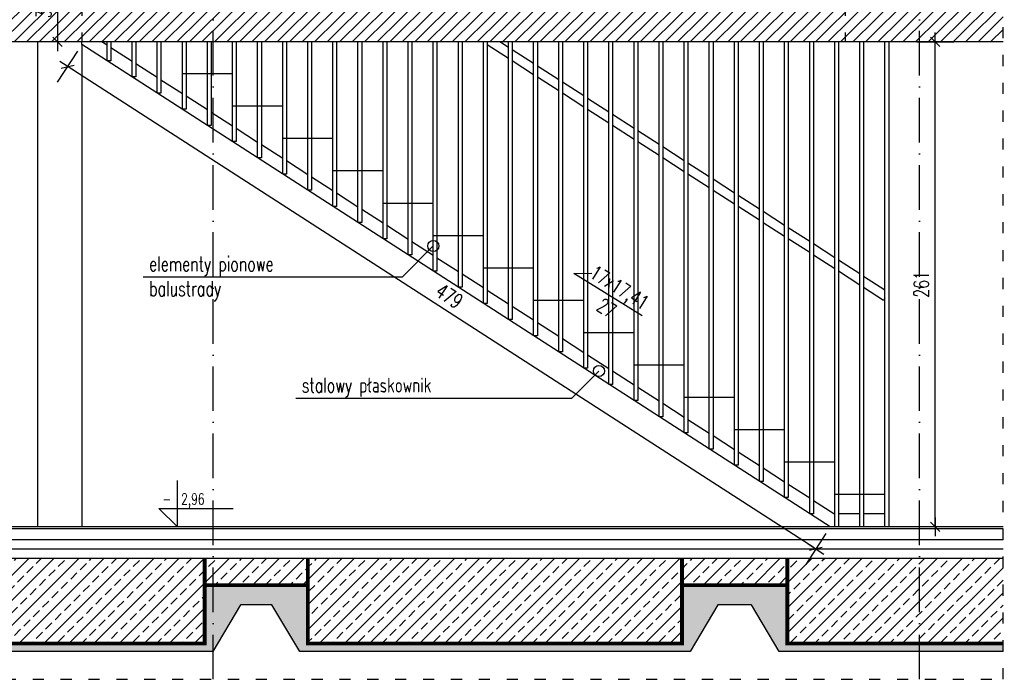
# Model space of a CAD drawing. Header units: millimetres. Extents: x 167273 to 188273, y -125105 to -88145.
# Tile 118 of 210: x 184896 to 185426, y -120165 to -119810. Entities that reach past the tile are written whole.
import ezdxf

# ---------------------------------------------------------------- set-up
doc = ezdxf.new("R2010")
doc.units = ezdxf.units.MM
doc.header["$PDMODE"] = 35
doc.header["$PDSIZE"] = 5
for name, pattern in [('ACAD_ISO03W100', [30, 12, -18]), ('ACAD_ISO10W100', [18, 12, -3, 0, -3]), ('DASHED', [0.75, 0.5, -0.25])]:
    doc.linetypes.add(name, pattern=pattern)
for name, color, linetype in [('!_balustrada', 173, 'Continuous'), ('a-op_leader', 9, 'Continuous'), ('a-op_text', 9, 'Continuous'), ('a-osie', 1, 'ACAD_ISO10W100'), ('a-wymiary', 9, 'Continuous'), ('b-izolacja', 8, 'BATTING'), ('b-przerywana1', 9, 'ACAD_ISO03W100'), ('b-przerywana2', 2, 'ACAD_ISO03W100'), ('b-widokowa', 7, 'Continuous'), ('b-ściany', 2, 'Continuous'), ('h-hatch', 8, 'Continuous')]:
    doc.layers.add(name, color=color, linetype=linetype)
doc.styles.add('PPAB_100', font='romans.shx', dxfattribs={"width": 0.7, "height": 12})
doc.styles.add('PPAB_50', font='romans.shx', dxfattribs={"width": 0.7, "height": 8})
doc.linetypes.add('BATTING', pattern='A,0.0001,-0.1,[134,ltypeshp.shx,S=0.1,R=0,X=-0.1,Y=0],-0.2,[134,ltypeshp.shx,S=0.1,R=180,X=0.1,Y=0],-0.1', length=0.4001)
doc.dimstyles.new('newPPAB_50', dxfattribs={"dimscale": 0, "dimtxt": 8, "dimasz": 1, "dimexe": 10, "dimexo": 10, "dimgap": 3.5, "dimtad": 1, "dimdec": 0, "dimzin": 0, "dimdsep": 46, "dimtxsty": 'PPAB_50', "dimblk": 'tick_50', "dimcen": 0.09, "dimdle": 5, "dimse1": 1, "dimse2": 1, "dimclrd": 9, "dimclre": 9, "dimclrt": 161, "dimadec": 0, "dimazin": 0, "dimtfac": 1, "dimtdec": 0, "dimtix": 1, "dimtofl": 0, "dimtmove": 2, "dimatfit": 3, "dimldrblk": 'tick_50', "dimfxl": 0, "dimtolj": 1, "dimtzin": 0, "dimarcsym": 0})
pattern_1 = [(45, (11147.5, -8281.542), (-6.7351921, 6.7351921), []), (45, (11154.235, -8281.542), (-6.7351921, 6.7351921), [4.7625, -2.38125])]

# ---------------------------------------------------------------- blocks, each defined once
blk = doc.blocks.new('kota')
at = {"layer": 'a-op_text'}
for p, q in [((-27153.37, 102049.9), (-27153.37, 102074.9)), ((-27163.37, 102059.9), (-27123.37, 102059.9)), ((-27153.37, 102049.9), (-27163.37, 102059.9))]:
    blk.add_line(p, q, dxfattribs=at)
at = {"layer": 'a-op_text', "style": 'PPAB_50', "flags": 4}
for tag, p in [('ZNAK', (-27161.37, 102061.9)), ('WARTOSC', (-27151.37, 102061.9))]:
    blk.add_attdef(tag, p, '', height=8, dxfattribs=at)
blk = doc.blocks.new('tick_50')
at = {"color": 9, "ltscale": 20}
for p, q in [((0, 10), (0, -10)), ((-5, 0), (5, 0))]:
    blk.add_line(p, q, dxfattribs=at)
at = {"color": 0}
blk.add_line((2.5, 2.5), (-2.5, -2.5), dxfattribs=at)
blk = doc.blocks.new('*D1682')
at = {"layer": 'a-wymiary', "color": 9, "lineweight": -2}
blk.add_line((184916.83, -119787.89), (184916.83, -119820.89), dxfattribs=at)
at = {"layer": 'Defpoints', "color": 0}
for p in [(184929.94, -119786.89, 50.43), (184916.83, -119821.89), (184929.94, -119821.89, 50.43)]:
    blk.add_point(p, dxfattribs=at)
at = {"layer": 'a-wymiary', "color": 9, "lineweight": -2}
for p, rotation in [((184916.83, -119786.89), 90), ((184916.83, -119821.89), 270)]:
    blk.add_blockref('tick_50', p, dxfattribs=dict(at, rotation=rotation))
at = {"layer": 'a-wymiary', "color": 161, "insert": (184909.33, -119804.39), "char_height": 8, "attachment_point": 5, "rotation": 90, "style": 'PPAB_50'}
blk.add_mtext('\\A1;35', dxfattribs=at)
blk = doc.blocks.new('*D1714')
at = {"layer": 'a-wymiary', "color": 9, "lineweight": -2}
blk.add_line((185323.93, -120094.22), (184923.13, -119835.75), dxfattribs=at)
at = {"layer": 'Defpoints', "color": 0}
for p in [(184929.94, -119823.34, 50.43), (184922.29, -119835.21), (185332.42, -120082.89, 50.43)]:
    blk.add_point(p, dxfattribs=at)
at = {"layer": 'a-wymiary', "color": 9, "lineweight": -2}
for p, rotation in [((184922.29, -119835.21), 147.182832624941), ((185324.77, -120094.76), 327.1828326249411)]:
    blk.add_blockref('tick_50', p, dxfattribs=dict(at, rotation=rotation))
at = {"layer": 'a-wymiary', "color": 161, "insert": (185127.59, -119958.68), "char_height": 8, "attachment_point": 5, "rotation": 327.1828, "style": 'PPAB_50'}
blk.add_mtext('\\A1;479', dxfattribs=at)

msp = doc.modelspace()

# ---------------------------------------------------------------- hatches: boundary and pattern name
at = {"layer": 'h-hatch'}
h = msp.add_hatch(dxfattribs=at)
h.set_pattern_fill('ANSI31', color=256, scale=1.5, style=0)
h.set_pattern_definition([(45, (-30157.706, 36013.7983), (-3.367596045, 3.367596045), [])])
h.paths.add_polyline_path([(185342.44, -119788.91), (184929.94, -119788.91), (184929.94, -119821.89), (185342.44, -119821.89)], flags=17)
h.paths.add_polyline_path([(185425.44, -119788.91), (185342.44, -119788.91), (185342.44, -119821.89), (185425.44, -119821.89)], flags=17)
h.paths.add_polyline_path([(184929.94, -119788.91), (184634.94, -119788.92), (184634.94, -119786.89), (184634.94, -119476.89), (185425.44, -119476.89), (185425.44, -119436.89), (185395.95, -119436.89), (185395.95, -119404.89), (185365.94, -119404.89), (185365.94, -119436.89), (184634.94, -119436.89), (184634.94, -119404.89), (184604.94, -119404.89), (184604.94, -119436.89), (184573.44, -119436.89), (184573.44, -119476.89), (184580.94, -119476.89), (184602.94, -119476.89), (184602.94, -119506.89), (184602.94, -119786.89), (184573.44, -119786.89), (184573.44, -119821.89), (184603.94, -119821.89), (184603.94, -119845.89), (184645.94, -119845.89), (184645.94, -119821.89), (184929.94, -119821.89)])
h = msp.add_hatch(dxfattribs=at)
h.set_pattern_fill('ANSI33', color=256, scale=1.5, style=0)
h.set_pattern_definition(pattern_1)
h.paths.add_polyline_path([(184995.26, -120099.89), (184875.26, -120099.89), (184875.26, -120144.89), (184995.26, -120144.89)])
h = msp.add_hatch(dxfattribs=at)
h.set_pattern_fill('ANSI33', color=256, scale=1.5, style=0)
h.set_pattern_definition(pattern_1)
h.paths.add_polyline_path([(185052.08, -120099.89), (184995.26, -120099.89), (184995.26, -120114.89), (185052.08, -120114.89)])
h = msp.add_hatch(dxfattribs=at)
h.set_pattern_fill('ANSI33', color=256, scale=1.5, style=0)
h.set_pattern_definition(pattern_1)
h.paths.add_polyline_path([(185252.08, -120099.89), (185052.08, -120099.89), (185052.08, -120144.89), (185252.08, -120144.89)])
h = msp.add_hatch(dxfattribs=at)
h.set_pattern_fill('ANSI33', color=256, scale=1.5, style=0)
h.set_pattern_definition(pattern_1)
h.paths.add_polyline_path([(185310.09, -120099.89), (185252.08, -120099.89), (185252.08, -120114.89), (185310.09, -120114.89)])
h = msp.add_hatch(dxfattribs=at)
h.set_pattern_fill('ANSI33', color=256, scale=1.5, style=0)
h.set_pattern_definition([(45, (-30157.706, 36013.798), (-6.7351921, 6.7351921), []), (45, (-30150.971, 36013.798), (-6.7351921, 6.7351921), [4.7625, -2.38125])])
h.paths.add_polyline_path([(185380.44, -120099.89), (185310.09, -120099.89), (185310.09, -120144.89), (185380.44, -120144.89)])
h.paths.add_polyline_path([(185425.44, -120099.89), (185380.44, -120099.89), (185380.44, -120144.89), (185425.44, -120144.89)])
h = msp.add_hatch(dxfattribs=at)
h.set_pattern_fill('DASH', color=256, angle=45, style=0)
h.set_pattern_definition([(45, (-30157.706, 36013.7983), (4e-16, 4.49012806), [3.175, -3.175])])
h.paths.add_polyline_path([(185052.08, -120114.89), (185000.44, -120114.89), (185000.44, -120149.59), (185015.26, -120124.89), (185032.08, -120124.89), (185047.08, -120149.89), (185257.08, -120149.89), (185272.08, -120124.89), (185290.09, -120124.89), (185305.09, -120149.89), (185380.44, -120149.89), (185380.44, -120144.89), (185310.09, -120144.89), (185310.09, -120114.89), (185252.08, -120114.89), (185252.08, -120144.89), (185052.08, -120144.89)])
h.paths.add_polyline_path([(185425.44, -120144.89), (185380.44, -120144.89), (185380.44, -120149.89), (185425.44, -120149.89)])
h.paths.add_polyline_path([(185000.44, -120114.89), (184995.26, -120114.89), (184995.26, -120144.89), (184875.26, -120144.89), (184875.26, -120119.89), (184618.44, -120119.89), (184618.44, -120129.89), (184855.26, -120129.89), (184870.26, -120149.89), (185000.26, -120149.89), (185000.44, -120149.59)])
h.paths.add_polyline_path([(184618.44, -120119.89), (184573.44, -120119.89), (184573.44, -120129.89), (184618.44, -120129.89)])

# ---------------------------------------------------------------- linework, layer by layer
at = {"layer": '!_balustrada'}
msp.add_line((184929.94, -119823.34), (184929.94, -119821.89), dxfattribs=at)
for points in [[(185332.42, -120082.89), (184929.94, -119823.34)], [(184943.44, -119823.72), (184940.34, -119821.72)], [(184945.44, -119821.89), (184945.44, -119832.05), (184943.44, -119832.05), (184943.44, -119821.89)], [(184958.94, -119821.89), (184958.94, -119840.76), (184956.94, -119840.76), (184956.94, -119821.89)], [(184972.44, -119821.89), (184972.44, -119849.46), (184970.44, -119849.46), (184970.44, -119821.89)], [(184985.94, -119821.89), (184985.94, -119858.17), (184983.94, -119858.17), (184983.94, -119821.89)], [(184999.44, -119821.89), (184999.44, -119866.87), (184997.44, -119866.87), (184997.44, -119821.89)], [(185012.94, -119821.89), (185012.94, -119875.58), (185010.94, -119875.58), (185010.94, -119821.89)], [(185026.44, -119821.89), (185026.44, -119884.29), (185024.44, -119884.29), (185024.44, -119821.89)], [(185039.94, -119821.89), (185039.94, -119892.99), (185037.94, -119892.99), (185037.94, -119821.89)], [(185053.44, -119821.89), (185053.44, -119901.7), (185051.44, -119901.7), (185051.44, -119821.89)], [(185066.94, -119821.89), (185066.94, -119910.4), (185064.94, -119910.4), (185064.94, -119821.89)], [(185080.44, -119821.89), (185080.44, -119919.11), (185078.44, -119919.11), (185078.44, -119821.89)], [(185093.94, -119821.89), (185093.94, -119927.81), (185091.94, -119927.81), (185091.94, -119821.89)], [(185107.44, -119821.89), (185107.44, -119936.52), (185105.44, -119936.52), (185105.44, -119821.89)], [(185120.94, -119821.89), (185120.94, -119945.23), (185118.94, -119945.23), (185118.94, -119821.89)], [(185134.44, -119821.89), (185134.44, -119953.93), (185132.44, -119953.93), (185132.44, -119821.89)], [(185145.94, -119822.14), (185145.56, -119821.89)], [(185147.94, -119821.89), (185147.94, -119962.64), (185145.94, -119962.64), (185145.94, -119821.89)], [(185159.44, -119830.84), (185147.94, -119823.43)], [(185159.44, -119824.89), (185154.79, -119821.89)], [(185161.44, -119821.89), (185161.44, -119971.34), (185159.44, -119971.34), (185159.44, -119821.89)], [(185174.94, -119821.89), (185174.94, -119980.05), (185172.94, -119980.05), (185172.94, -119821.89)], [(185188.44, -119821.89), (185188.44, -119988.76), (185186.44, -119988.76), (185186.44, -119821.89)], [(185201.94, -119821.89), (185201.94, -119997.46), (185199.94, -119997.46), (185199.94, -119821.89)], [(185215.44, -119821.89), (185215.44, -120006.17), (185213.44, -120006.17), (185213.44, -119821.89)], [(185228.94, -119821.89), (185228.94, -120014.87), (185226.94, -120014.87), (185226.94, -119821.89)], [(185242.44, -119821.89), (185242.44, -120023.58), (185240.44, -120023.58), (185240.44, -119821.89)], [(185255.94, -119821.89), (185255.94, -120032.29), (185253.94, -120032.29), (185253.94, -119821.89)], [(185269.44, -119821.89), (185269.44, -120040.99), (185267.44, -120040.99), (185267.44, -119821.89)], [(185282.94, -119821.89), (185282.94, -120049.7), (185280.94, -120049.7), (185280.94, -119821.89)], [(185296.44, -119821.89), (185296.44, -120058.4), (185294.44, -120058.4), (185294.44, -119821.89)], [(185309.94, -119821.89), (185309.94, -120067.11), (185307.94, -120067.11), (185307.94, -119821.89)], [(185323.44, -119821.89), (185323.44, -120075.81), (185321.44, -120075.81), (185321.44, -119821.89)], [(185336.94, -119821.89), (185336.94, -120082.89), (185334.94, -120082.89), (185334.94, -119821.89)], [(185350.44, -119821.89), (185350.44, -120082.89), (185348.44, -120082.89), (185348.44, -119821.89)], [(185363.94, -119821.89), (185363.94, -120082.89), (185361.94, -120082.89), (185361.94, -119821.89)], [(184956.94, -119832.43), (184945.44, -119825.01)], [(185172.94, -119833.6), (185161.44, -119826.18)], [(184970.44, -119841.13), (184958.94, -119833.72)], [(185172.94, -119839.55), (185161.44, -119832.13)], [(185186.44, -119842.31), (185174.94, -119834.89)], [(184983.94, -119849.84), (184972.44, -119842.42)], [(185186.44, -119848.25), (185174.94, -119840.84)], [(185199.94, -119851.01), (185188.44, -119843.6)], [(185199.94, -119856.96), (185188.44, -119849.54)], [(184997.44, -119858.54), (184985.94, -119851.13)], [(185213.44, -119859.72), (185201.94, -119852.3)], [(185010.94, -119867.25), (184999.44, -119859.83)], [(185213.44, -119865.67), (185201.94, -119858.25)], [(185226.94, -119868.42), (185215.44, -119861.01)], [(185024.44, -119875.96), (185012.94, -119868.54)], [(185226.94, -119874.37), (185215.44, -119866.96)], [(185240.44, -119877.13), (185228.94, -119869.71)], [(185240.44, -119883.08), (185228.94, -119875.66)], [(185037.94, -119884.66), (185026.44, -119877.25)], [(185253.94, -119885.83), (185242.44, -119878.42)], [(185051.44, -119893.37), (185039.94, -119885.95)], [(185253.94, -119891.78), (185242.44, -119884.37)], [(185267.44, -119894.54), (185255.94, -119887.12)], [(185064.94, -119902.07), (185053.44, -119894.66)], [(185267.44, -119900.49), (185255.94, -119893.07)], [(185280.94, -119903.25), (185269.44, -119895.83)], [(185280.94, -119909.2), (185269.44, -119901.78)], [(185078.44, -119910.78), (185066.94, -119903.36)], [(185294.44, -119911.95), (185282.94, -119904.54)], [(185091.94, -119919.49), (185080.44, -119912.07)], [(185294.44, -119917.9), (185282.94, -119910.49)], [(185307.94, -119920.66), (185296.44, -119913.24)], [(185105.44, -119928.19), (185093.94, -119920.77)], [(185307.94, -119926.61), (185296.44, -119919.19)], [(185321.44, -119929.36), (185309.94, -119921.95)], [(185321.44, -119935.31), (185309.94, -119927.9)], [(185118.94, -119936.9), (185107.44, -119929.48)], [(185334.94, -119938.07), (185323.44, -119930.65)], [(185132.44, -119945.6), (185120.94, -119938.19)], [(185334.94, -119944.02), (185323.44, -119936.6)], [(185348.44, -119946.78), (185336.94, -119939.36)], [(185145.94, -119954.31), (185134.44, -119946.89)], [(185348.44, -119952.73), (185336.94, -119945.31)], [(185361.94, -119955.48), (185350.44, -119948.07)], [(185159.44, -119963.01), (185147.94, -119955.6)], [(185361.23, -119960.97), (185350.44, -119954.02)], [(185361.94, -119959.87), (185361.23, -119960.97)], [(185172.94, -119971.72), (185161.44, -119964.3)], [(185186.44, -119980.43), (185174.94, -119973.01)], [(185199.94, -119989.13), (185188.44, -119981.72)], [(185213.44, -119997.84), (185201.94, -119990.42)], [(185226.94, -120006.54), (185215.44, -119999.13)], [(185240.44, -120015.25), (185228.94, -120007.83)], [(185253.94, -120023.96), (185242.44, -120016.54)], [(185267.44, -120032.66), (185255.94, -120025.25)], [(185280.94, -120041.37), (185269.44, -120033.95)], [(185294.44, -120050.07), (185282.94, -120042.66)], [(185307.94, -120058.78), (185296.44, -120051.36)], [(185321.44, -120067.49), (185309.94, -120060.07)], [(185334.94, -120075.89), (185334.48, -120075.89), (185323.44, -120068.77)], [(185348.44, -120075.89), (185336.94, -120075.89)], [(185361.94, -120075.89), (185350.44, -120075.89)]]:
    msp.add_lwpolyline(points, dxfattribs=at)
at = {"layer": 'a-op_leader'}
msp.add_lwpolyline([(185231.35, -119969.31), (185194.6, -119946.46), (185204.19, -119946.31)], dxfattribs=at)
for centre in [(185118.94, -119931.72), (185208.05, -119999, -50.43)]:
    msp.add_circle(centre, 3, dxfattribs=at)
at = {"layer": 'a-osie', "ltscale": 2}
for p, q in [((185000.44, -120164.89), (185000.44, -119374.89)), ((185380.44, -120164.89), (185380.44, -119374.89))]:
    msp.add_line(p, q, dxfattribs=at)
at = {"layer": 'a-wymiary'}
msp.add_lwpolyline([(184962.91, -119948.26), (185102.4, -119948.26), (185118.94, -119931.72)], dxfattribs=at)
at = {"layer": 'a-wymiary', "elevation": -50.43}
msp.add_lwpolyline([(185045.02, -120013.54), (185193.51, -120013.54), (185208.05, -119999)], dxfattribs=at)
at = {"layer": 'b-izolacja', "ltscale": 10}
msp.add_line((185425.44, -120094.89), (184573.44, -120094.89), dxfattribs=at)
at = {"layer": 'b-przerywana1', "ltscale": 0.5}
msp.add_lwpolyline([(184573.44, -120164.89), (185425.44, -120164.89), (185425.44, -119404.89), (184573.44, -119404.89)], close=True, dxfattribs=at)
at = {"layer": 'b-przerywana1', "linetype": 'DASHED', "ltscale": 15, "const_width": 1.4}
for points in [[(184996.26, -120099.89), (184996.26, -120113.89), (185051.08, -120113.89), (185051.08, -120099.89)], [(185253.08, -120099.89), (185253.08, -120113.89), (185309.09, -120113.89), (185309.09, -120099.89)], [(184874.26, -120118.89), (184874.26, -120145.89), (184996.26, -120145.89), (184996.26, -120113.89)], [(185051.08, -120113.89), (185051.08, -120145.89), (185253.08, -120145.89), (185253.08, -120113.89)], [(185309.09, -120113.89), (185309.09, -120145.89), (185425.44, -120145.89)]]:
    msp.add_lwpolyline(points, dxfattribs=at)
at = {"layer": 'b-przerywana2', "ltscale": 0.5}
for p, q in [((184929.94, -119786.89), (184929.94, -119821.89)), ((185340.44, -119786.89), (185340.44, -119821.89))]:
    msp.add_line(p, q, dxfattribs=at)
at = {"layer": 'b-widokowa', "ltscale": 0.5}
for p, q in [((184905.94, -119821.89), (184905.94, -120082.89)), ((184929.94, -119823.34), (184929.94, -120082.89))]:
    msp.add_line(p, q, dxfattribs=at)
at = {"layer": 'b-widokowa'}
for p, q in [((185425.44, -120083.89), (184573.44, -120083.89)), ((185425.44, -120089.89), (184573.44, -120089.89)), ((185052.08, -120099.89), (184995.26, -120099.89)), ((185310.09, -120099.89), (185252.08, -120099.89)), ((185052.08, -120114.89), (184995.26, -120114.89)), ((185310.09, -120114.89), (185252.08, -120114.89))]:
    msp.add_line(p, q, dxfattribs=at)
at = {"layer": 'b-widokowa', "ltscale": 0.5}
for points in [[(185332.42, -120082.89), (184929.94, -119823.34)], [(185361.94, -120082.89), (185361.94, -120065.48), (185334.94, -120065.48), (185334.94, -120048.07), (185307.94, -120048.07), (185307.94, -120030.66), (185280.94, -120030.66), (185280.94, -120013.25), (185253.94, -120013.25), (185253.94, -119995.83), (185226.94, -119995.83), (185226.94, -119978.42), (185199.94, -119978.42), (185199.94, -119961.01), (185172.94, -119961.01), (185172.94, -119943.6), (185145.94, -119943.6), (185145.94, -119926.19), (185118.94, -119926.19), (185118.94, -119908.78), (185091.94, -119908.78), (185091.94, -119891.36), (185064.94, -119891.36), (185064.94, -119873.95), (185037.94, -119873.95), (185037.94, -119856.54), (185010.94, -119856.54), (185010.94, -119839.13), (184983.94, -119839.13), (184983.94, -119821.89)]]:
    msp.add_lwpolyline(points, dxfattribs=at)
at = {"layer": 'b-widokowa'}
msp.add_lwpolyline([(185425.44, -120149.89), (185305.09, -120149.89), (185290.09, -120124.89), (185272.08, -120124.89), (185257.08, -120149.89), (185047.08, -120149.89), (185032.08, -120124.89), (185015.26, -120124.89), (185000.26, -120149.89), (184870.26, -120149.89), (184855.26, -120129.89), (184573.44, -120129.89)], dxfattribs=at)
at = {"layer": 'b-ściany'}
for p, q in [((185425.44, -119821.89), (184645.94, -119821.89)), ((185425.44, -120082.89), (184828.94, -120082.89))]:
    msp.add_line(p, q, dxfattribs=at)
for points in [[(184875.26, -120144.89), (184995.26, -120144.89), (184995.26, -120099.89), (184875.26, -120099.89)], [(185052.08, -120144.89), (185252.08, -120144.89), (185252.08, -120099.89), (185052.08, -120099.89)]]:
    msp.add_lwpolyline(points, close=True, dxfattribs=at)
msp.add_lwpolyline([(185425.44, -120099.89), (185310.09, -120099.89), (185310.09, -120144.89), (185425.44, -120144.89)], dxfattribs=at)

# ---------------------------------------------------------------- block references
at = {"layer": 'a-op_text'}
ref = msp.add_blockref('kota', (212134.68, -222132.8), dxfattribs=at)
ref.add_attrib('ZNAK', '-', (184973.3, -120070.89), dxfattribs={"height": 6, "style": 'PPAB_100', "width": 0.7})
ref.add_attrib('WARTOSC', '2,96', (184983.3, -120070.89), dxfattribs={"height": 6, "style": 'PPAB_100', "width": 0.7})

# ---------------------------------------------------------------- texts
at = {"layer": 'a-op_text', "ltscale": 0.5, "char_height": 8, "width": 474.5811, "attachment_point": 1, "style": 'PPAB_100'}
for s, insert in [('{\\Fromans.shx|c238;elementy pionowe\\Pbalustrady}', (184966.07, -119937.34)), ('{\\Fromans.shx|c238;stalowy płaskownik}', (185048.19, -120002.61, -50.43))]:
    msp.add_mtext(s, dxfattribs=dict(at, insert=insert))
at = {"layer": 'a-op_text', "ltscale": 0.5, "insert": (185215.66, -119959.55), "char_height": 7.8, "width": 37.5505, "attachment_point": 5, "rotation": 328.0125, "style": 'PPAB_100'}
msp.add_mtext('{\\Fromans.shx|c238;17}x{\\Fromans.shx|c238;17,41}\\P2{\\Fromans.shx|c238;7}', dxfattribs=at)

# ---------------------------------------------------------------- dimensions: what is measured, and where the dimension line sits
at = {"layer": 'a-wymiary'}
dim = msp.add_linear_dim(base=(184916.83, -119821.89, -50.43), p1=(184929.94, -119786.89), p2=(184929.94, -119821.89), angle=90, dimstyle='newPPAB_50', override={"dimscale": 1}, dxfattribs=at)
dim.commit()
dim.dimension.update_dxf_attribs({"geometry": '*D1682', "text_midpoint": (184909.33, -119804.39, -50.43)})
msp.add_linear_dim(base=(185389.02, -119821.89, -50.43), p1=(185363.94, -120082.89), p2=(185363.94, -119821.89), angle=90, dimstyle='newPPAB_50', override={"dimscale": 1}, dxfattribs=at).render()
dim = msp.add_aligned_dim(p1=(185332.42, -120082.89), p2=(184929.94, -119823.34), distance=14.12, dimstyle='newPPAB_50', override={"dimscale": 1}, dxfattribs=at)
dim.commit()
dim.dimension.update_dxf_attribs({"geometry": '*D1714', "text_midpoint": (185127.59, -119958.68, -50.43)})

doc.saveas('drawing.dxf')
